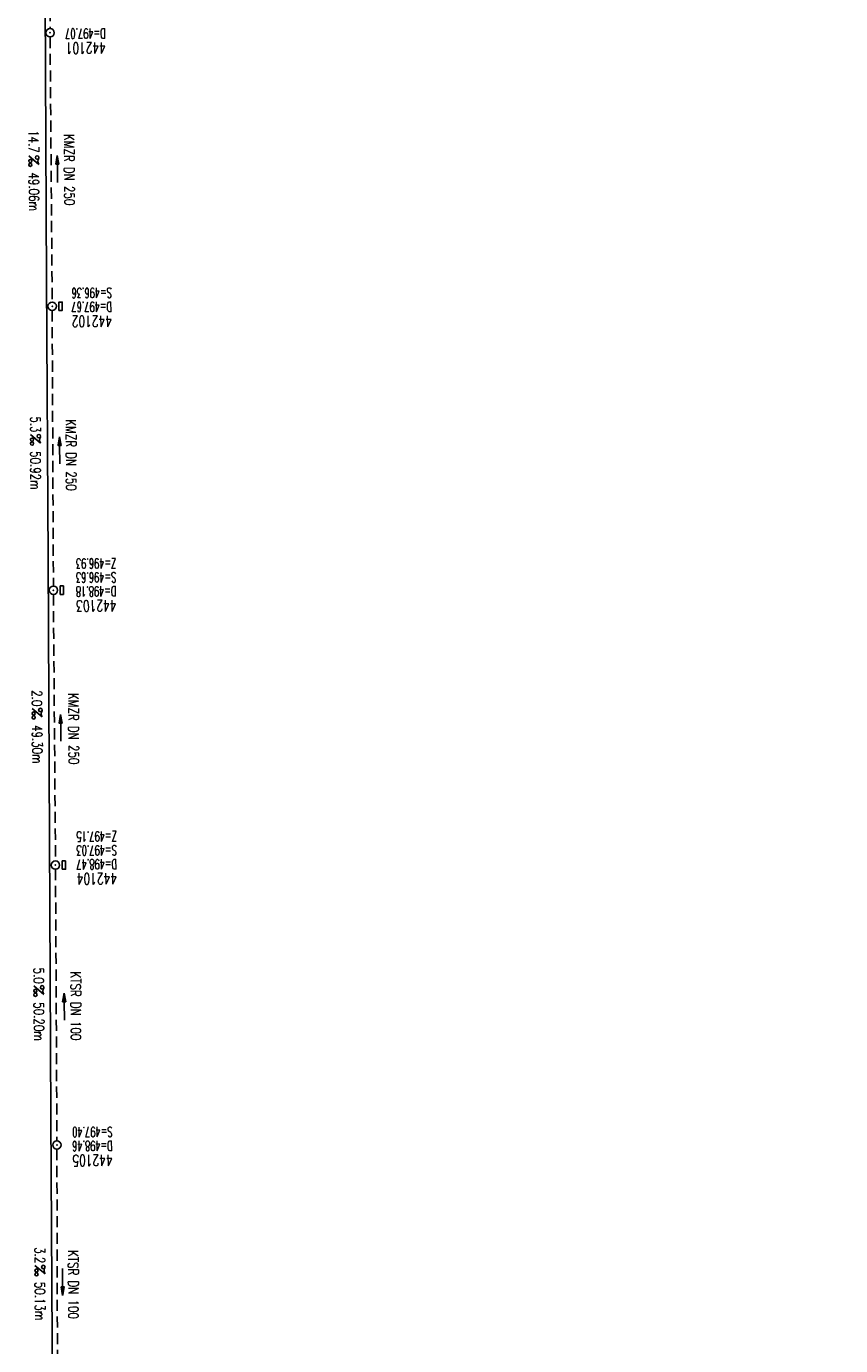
# Model space of a CAD drawing. Extents: x 459406 to 461721, y 413308 to 423218.
# Tile 168 of 256: x 461283 to 461429, y 419256 to 419492. Entities that reach past the tile are written whole.
import ezdxf
from ezdxf.enums import TextEntityAlignment as Align

# ---------------------------------------------------------------- set-up
doc = ezdxf.new("R2010")
doc.units = 0
doc.header["$LTSCALE"] = 2
doc.header["$MEASUREMENT"] = 0
doc.linetypes.add('AUSGEZOGEN', pattern=[0])
doc.linetypes.add('GESTRICH-X2', pattern=[1.5, 1, -0.5])
doc.layers.get('0').update_dxf_attribs({"linetype": 'AUSGEZOGEN'})
for name, color, linetype in [('FBR', 8, 'CONTINUOUS'), ('KANAL', 7, 'GESTRICH-X2'), ('PFEIL', 7, 'CONTINUOUS'), ('SCHACHTNR', 6, 'CONTINUOUS'), ('SCHSYMBOL', 7, 'AUSGEZOGEN'), ('TEXTO', 4, 'CONTINUOUS'), ('TEXTU', 4, 'CONTINUOUS')]:
    doc.layers.add(name, color=color, linetype=linetype)
doc.styles.add('ROMANS', font='romans.shx', dxfattribs={"width": 0.8})

# ---------------------------------------------------------------- blocks, each defined once
blk = doc.blocks.new('GST')
at = {"color": 0}
blk.add_circle((0, 0), 0.75, dxfattribs=at)
blk.add_point((0, 0), dxfattribs=at)
blk = doc.blocks.new('10')
blk.add_blockref('GST', (0, 0))
blk = doc.blocks.new('PROM')
blk.add_line((1.57, 1.82), (0.02, 0.02))
for centre, radius in [((0.32, 1.51), 0.317), ((0.94, 0.29), 0.283), ((1.64, 0.29), 0.283)]:
    blk.add_circle(centre, radius)
blk.add_arc((0.99, 2.68), 1.03, 239.1414, 303.3549)
blk = doc.blocks.new('PFEIL2')
at = {"color": 0}
for p, q in [((0.88, 0), (-2.4, -0.01)), ((0.88, -0.27), (0.88, 0.28)), ((0.88, 0.28), (2.43, 0.01)), ((0.91, 0.27), (0.88, 0.26)), ((0.97, 0.26), (0.88, 0.25)), ((1.02, 0.25), (0.88, 0.23)), ((1.07, 0.24), (0.88, 0.21)), ((1.13, 0.23), (0.88, 0.19)), ((1.18, 0.22), (0.88, 0.17)), ((1.24, 0.21), (0.88, 0.15)), ((1.29, 0.21), (0.88, 0.14)), ((1.34, 0.2), (0.88, 0.12)), ((1.4, 0.19), (0.88, 0.1)), ((1.45, 0.18), (0.88, 0.08)), ((1.51, 0.17), (0.88, 0.06)), ((1.56, 0.16), (0.88, 0.04)), ((1.61, 0.15), (0.88, 0.02)), ((1.67, 0.14), (0.88, 0.01)), ((1.72, 0.13), (0.88, -0.01)), ((1.78, 0.12), (0.88, -0.03)), ((1.83, 0.11), (0.88, -0.05)), ((1.88, 0.1), (0.88, -0.07)), ((1.94, 0.09), (0.88, -0.09)), ((2.05, 0.08), (0.88, -0.12)), ((1.99, 0.08), (0.88, -0.11)), ((2.1, 0.07), (0.88, -0.14)), ((2.15, 0.06), (0.88, -0.16)), ((2.21, 0.05), (0.88, -0.18)), ((2.26, 0.04), (0.88, -0.2)), ((2.32, 0.03), (0.88, -0.22)), ((2.37, 0.02), (0.88, -0.23)), ((2.42, 0.01), (0.88, -0.25)), ((2.43, 0.01), (0.88, -0.27))]:
    blk.add_line(p, q, dxfattribs=at)
blk = doc.blocks.new('13')
blk.add_lwpolyline([(0.76, 1.22), (-0.75, 1.22), (-0.75, 1.8), (0.76, 1.8)], close=True)
at = {"rotation": 180}
blk.add_blockref('GST', (0, 0), dxfattribs=at)

msp = doc.modelspace()

# ---------------------------------------------------------------- linework, layer by layer
at = {"layer": 'FBR'}
for points in [[(461251.45, 419571.57, 0.000007), (461251.52, 419559.07, -0.00001), (461251.59, 419546.57)], [(461266.7, 419571.65, 0.000007), (461266.77, 419559.15, -0.00001), (461266.84, 419546.65)], [(461270.7, 419571.67, 0.000007), (461270.77, 419559.17, -0.00001), (461270.84, 419546.67)], [(461285.95, 419571.75, 0.000007), (461286.02, 419559.25, -0.00001), (461286.09, 419546.75)], [(461286.35, 419496.76), (461286.62, 419446.76), (461286.88, 419396.76), (461287.15, 419346.76), (461287.41, 419296.76), (461287.68, 419246.76), (461287.94, 419196.76), (461288.21, 419146.76), (461288.47, 419096.76), (461288.74, 419046.76), (461289, 418996.76, -0.00001), (461289.07, 418984.26, 0.000007), (461289.13, 418971.76, 0.000013), (461289.2, 418959.26, -0.00001), (461289.27, 418946.76, -0.00001), (461289.33, 418934.26, 0.00001)]]:
    msp.add_lwpolyline(points, format="xyb", dxfattribs=at)
at = {"layer": 'KANAL'}
for p, q in [((461287.16, 419540.28), (461287.25, 419491.94)), ((461287.25, 419490.44), (461287.62, 419442.91)), ((461287.62, 419441.41), (461287.84, 419391.97)), ((461287.84, 419390.47), (461288.22, 419342.69)), ((461288.22, 419341.19), (461288.47, 419292.47)), ((461288.47, 419290.97), (461288.59, 419242.34))]:
    msp.add_line(p, q, dxfattribs=at)

# ---------------------------------------------------------------- block references
at = {"layer": 'PFEIL'}
for p, rotation in [((461288.57, 419466.75), 90.45310000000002), ((461288.96, 419416.29), 90.24299999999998), ((461289.17, 419366.52), 90.4312), ((461289.78, 419316.52), 90.28189999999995), ((461289.48, 419267.14), 270.1749)]:
    msp.add_blockref('PFEIL2', p, dxfattribs=dict(at, rotation=rotation))
at = {"layer": 'SCHSYMBOL', "rotation": 270.3037}
for name, p in [('10', (461287.24, 419491.2)), ('13', (461287.62, 419442.14)), ('13', (461287.84, 419391.22)), ('13', (461288.21, 419341.92)), ('10', (461288.46, 419291.72))]:
    msp.add_blockref(name, p, dxfattribs=at)
at = {"layer": 'TEXTU'}
for p, rotation in [((461283.41, 419469.14), 270.4531), ((461283.72, 419419.16), 270.243), ((461284, 419370.04), 270.4312), ((461284.32, 419320.3), 270.2819), ((461284.52, 419270.15), 270.1749)]:
    msp.add_blockref('PROM', p, dxfattribs=dict(at, rotation=rotation))

# ---------------------------------------------------------------- texts
at = {"layer": 'SCHACHTNR', "style": 'ROMANS'}
for s, height, width, p in [('D=497.07', 1.8, 0.6, (461297.22, 419491.97)), ('442101', 2, 0.7, (461297.25, 419489.47)), ('S=496.36', 1.8, 0.6, (461298.32, 419445.46)), ('D=497.67', 1.8, 0.6, (461298.35, 419442.96)), ('442102', 2, 0.7, (461298.35, 419440.46)), ('Z=496.93', 1.8, 0.6, (461299.11, 419396.93)), ('S=496.63', 1.8, 0.6, (461299.11, 419394.43)), ('D=498.18', 1.8, 0.6, (461299.14, 419391.93)), ('442103', 2, 0.7, (461299.14, 419389.43)), ('Z=497.15', 1.8, 0.6, (461299.21, 419347.98)), ('S=497.03', 1.8, 0.6, (461299.21, 419345.48)), ('D=498.47', 1.8, 0.6, (461299.25, 419342.98)), ('442104', 2, 0.7, (461299.25, 419340.48)), ('S=497.40', 1.8, 0.6, (461298.44, 419294.97)), ('D=498.46', 1.8, 0.6, (461298.47, 419292.47)), ('442105', 2, 0.7, (461298.47, 419289.97))]:
    msp.add_text(s, height=height, rotation=180.3036, dxfattribs=dict(at, width=width)).set_placement(p)
at = {"layer": 'TEXTO', "style": 'ROMANS', "width": 0.75}
for s, rotation, p in [('KMZR DN 250', 270.4531, (461289.79, 419466.62)), ('KMZR DN 250', 270.243, (461290.11, 419415.45)), ('KMZR DN 250', 270.4312, (461290.56, 419366.36)), ('KTSR DN 100', 270.2819, (461290.96, 419316.64)), ('KTSR DN 100', 270.1749, (461290.52, 419266.68))]:
    msp.add_text(s, height=1.8, rotation=rotation, dxfattribs=at).set_placement(p, align=Align.CENTER)
at = {"layer": 'TEXTU', "style": 'ROMANS', "width": 0.75}
for s, rotation, p in [('14.7', 270.4531, (461283.38, 419473.72)), ('49.06m', 270.4531, (461283.44, 419466.12)), ('5.3', 270.243, (461283.72, 419422.38)), ('50.92m', 270.243, (461283.72, 419416.16)), ('2.0', 270.4312, (461283.97, 419373.28)), ('49.30m', 270.4312, (461284.03, 419367.03)), ('5.0', 270.2819, (461284.31, 419323.53)), ('50.20m', 270.2819, (461284.34, 419317.31)), ('3.2', 270.1749, (461284.5, 419273.38)), ('50.13m', 270.1749, (461284.53, 419267.16))]:
    msp.add_text(s, height=1.8, rotation=rotation, dxfattribs=at).set_placement(p)

doc.saveas('drawing.dxf')
